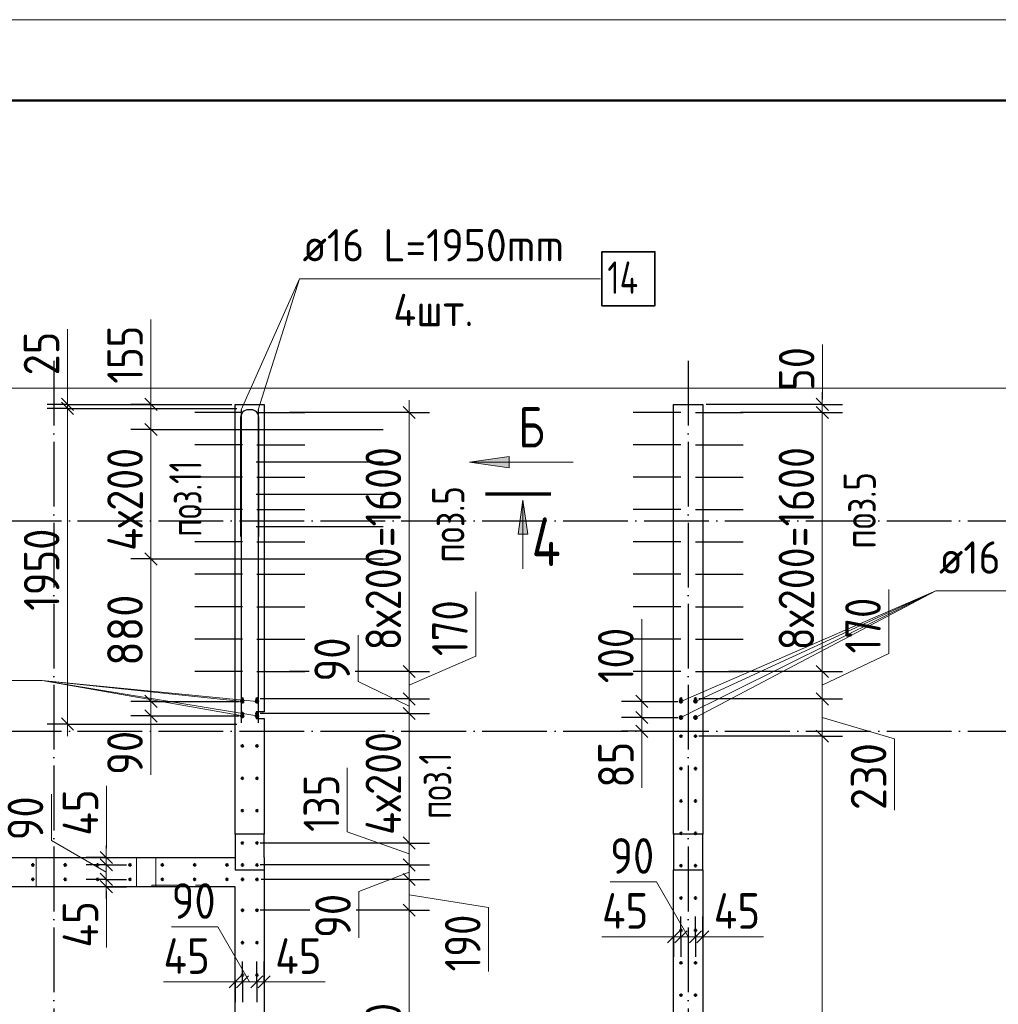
# Model space of a CAD drawing. Header units: millimetres. Extents: x -49773 to 2322955, y -3321 to 58485.
# Tile 42 of 256: x 161619 to 167666, y 34876 to 40958. Entities that reach past the tile are written whole.
import ezdxf

# ---------------------------------------------------------------- set-up
doc = ezdxf.new("R2010")
doc.units = ezdxf.units.MM
for name, pattern in [('______11', [500, 400, -50, 0, -50]), ('______2', [270, 200, -70]), ('______5', [1100, 800, -100, 100, -100])]:
    doc.linetypes.add(name, pattern=pattern)
for name, color, linetype, lineweight in [('Standard', 7, 'Continuous', 25), ('Арм.стержн. вертикальными 1', 22, 'Continuous', 35), ('Арм.стержн.горизонт. 2', 202, 'Continuous', 35), ('Обозначение разреза_ общее', 7, 'Continuous', 25), ('Размерная линия_ общее', 7, 'Continuous', 13), ('Стена_ общее', 7, 'Continuous', 35), ('Стена_ Сборный элемент', 7, 'Continuous', 35)]:
    doc.layers.add(name, color=color, linetype=linetype, lineweight=lineweight)
doc.layers.add('Арм.стержн. вертикальными 2', color=7, linetype='Continuous', lineweight=35, true_color=0x006e00)
doc.layers.add('Осевая линия_ общее', color=7, linetype='______5', lineweight=13, true_color=0xa0a0a0)
doc.styles.add('ISOCPEUR', font='txt')

msp = doc.modelspace()

# ---------------------------------------------------------------- hatches: boundary and pattern name
at = {"layer": 'Обозначение разреза_ общее', "linetype": 'Continuous', "lineweight": 13, "transparency": 33554687}
for points in [[(164644.2, 38188.7), (164399.2, 38223.7), (164644.2, 38258.7)], [(164698.9, 37779.4), (164728.9, 37989.4), (164758.9, 37779.4)]]:
    msp.add_hatch(color=7, dxfattribs=at).paths.add_polyline_path(points, flags=16)

# ---------------------------------------------------------------- linework, layer by layer
at = {"layer": 'Standard', "color": 7, "linetype": 'Continuous', "lineweight": 13, "transparency": 33554687}
msp.add_lwpolyline([(125728.6, -1041.8), (185128.6, -1041.8), (185128.6, 40958.2), (125728.6, 40958.2), (125728.6, -1041.8)], close=True, dxfattribs=at)
at = {"layer": 'Standard', "color": 7, "linetype": 'Continuous', "lineweight": 50, "transparency": 33554687}
msp.add_lwpolyline([(127728.6, 40458.2), (184628.6, 40458.2), (184628.6, -541.8), (127728.6, -541.8), (127728.6, 40458.2)], close=True, dxfattribs=at)
at = {"layer": 'Standard', "color": 254, "linetype": 'Continuous', "lineweight": 13, "true_color": 0xc4c4ff, "transparency": 33554687}
msp.add_lwpolyline([(130070, 22311.9), (172550, 22311.9), (172550, 38681.9), (130070, 38681.9), (130070, 22311.9)], dxfattribs=at)
at = {"layer": 'Арм.стержн. вертикальными 1', "color": 4, "linetype": 'Continuous', "lineweight": 25, "transparency": 33554687}
for p, q in [((162995, 38531.9), (162700, 38531.9)), ((163085, 38531.9), (163380, 38531.9)), ((165705, 38531.9), (165410, 38531.9)), ((165795, 38531.9), (166090, 38531.9)), ((162995, 38331.9), (162700, 38331.9)), ((163085, 38331.9), (163380, 38331.9)), ((165705, 38331.9), (165410, 38331.9)), ((165795, 38331.9), (166090, 38331.9)), ((162995, 38131.9), (162700, 38131.9)), ((163085, 38131.9), (163380, 38131.9)), ((165705, 38131.9), (165410, 38131.9)), ((165795, 38131.9), (166090, 38131.9)), ((162995, 37931.9), (162700, 37931.9)), ((163085, 37931.9), (163380, 37931.9)), ((165705, 37931.9), (165410, 37931.9)), ((165795, 37931.9), (166090, 37931.9)), ((162995, 37731.9), (162700, 37731.9)), ((163085, 37731.9), (163380, 37731.9)), ((165705, 37731.9), (165410, 37731.9)), ((165795, 37731.9), (166090, 37731.9)), ((162995, 37531.9), (162700, 37531.9)), ((163085, 37531.9), (163380, 37531.9)), ((165705, 37531.9), (165410, 37531.9)), ((165795, 37531.9), (166090, 37531.9)), ((162995, 37331.9), (162700, 37331.9)), ((163085, 37331.9), (163380, 37331.9)), ((165705, 37331.9), (165410, 37331.9)), ((165795, 37331.9), (166090, 37331.9)), ((162995, 37131.9), (162700, 37131.9)), ((163085, 37131.9), (163380, 37131.9)), ((165705, 37131.9), (165410, 37131.9)), ((165795, 37131.9), (166090, 37131.9)), ((162995, 36931.9), (162700, 36931.9)), ((163085, 36931.9), (163380, 36931.9)), ((165705, 36931.9), (165410, 36931.9)), ((165795, 36931.9), (166090, 36931.9))]:
    msp.add_line(p, q, dxfattribs=at)
at = {"layer": 'Арм.стержн. вертикальными 1', "color": 4, "linetype": 'Continuous', "lineweight": 50, "transparency": 33554687}
for centre in [(162995, 36761.9), (163085, 36761.9), (165705, 36761.9), (165795, 36761.9), (162995, 36671.9), (163085, 36671.9), (165705, 36531.9), (165795, 36531.9), (162995, 36471.9), (163085, 36471.9), (165705, 36331.9), (165795, 36331.9), (162995, 36271.9), (163085, 36271.9), (165705, 36131.9), (165795, 36131.9), (162995, 36071.9), (163085, 36071.9), (165705, 35931.9), (165795, 35931.9), (162995, 35871.9), (163085, 35871.9), (161700, 35736.9), (161900, 35736.9), (162100, 35736.9), (162300, 35736.9), (162500, 35736.9), (162700, 35736.9), (162900, 35736.9), (162995.5, 35736.4), (163085, 35736.4), (165705, 35731.9), (165795, 35731.9), (161700, 35647.4), (161900, 35647.4), (162100, 35647.4), (162300, 35647.4), (162500, 35647.4), (162700, 35647.4), (162900, 35647.4), (162995.5, 35646.9), (163085, 35646.9), (165705, 35531.9), (165795, 35531.9), (162995.5, 35456.9), (163085, 35456.9), (165705, 35331.9), (165795, 35331.9), (162995.5, 35256.9), (163085, 35256.9), (165705, 35131.9), (165795, 35131.9), (162995.5, 35056.9), (163085, 35056.9), (165705, 34931.9), (165795, 34931.9)]:
    msp.add_circle(centre, 5, dxfattribs=at)
at = {"layer": 'Арм.стержн. вертикальными 2', "color": 33, "linetype": 'Continuous', "lineweight": 25, "true_color": 0xf0a546, "transparency": 33554687}
for p, q in [((163080, 38426.9), (163865, 38426.9)), ((163080, 38226.9), (163865, 38226.9)), ((163080, 38026.9), (163865, 38026.9)), ((163080, 37826.9), (163865, 37826.9)), ((163080, 37626.9), (163865, 37626.9))]:
    msp.add_line(p, q, dxfattribs=at)
at = {"layer": 'Арм.стержн. вертикальными 2', "color": 7, "linetype": 'Continuous', "lineweight": 13, "transparency": 33554687}
for p, q in [((167279.8, 37428.9), (165705, 36746.9)), ((167279.8, 37428.9), (165705, 36646.9)), ((167279.8, 37428.9), (165795, 36646.9)), ((167279.8, 37428.9), (165795, 36746.9)), ((167279.8, 37428.9), (169139.8, 37428.9)), ((159896.9, 36876.3), (161756.9, 36876.3)), ((161756.9, 36876.3), (163085, 36656.9)), ((161756.9, 36876.3), (162995, 36656.9)), ((161756.9, 36876.3), (163085, 36746.9)), ((161756.9, 36876.3), (162995, 36746.9))]:
    msp.add_line(p, q, dxfattribs=at)
at = {"layer": 'Арм.стержн. вертикальными 2', "color": 5, "linetype": 'Continuous', "lineweight": 50, "true_color": 0x1c1cff, "transparency": 33554687}
for centre in [(162995, 36746.9), (163085, 36746.9), (165705, 36746.9), (165795, 36746.9), (162995, 36656.9), (163085, 36656.9), (165705, 36646.9), (165795, 36646.9)]:
    msp.add_circle(centre, 8, dxfattribs=at)
at = {"layer": 'Арм.стержн.горизонт. 2', "color": 7, "linetype": 'Continuous', "lineweight": 13, "transparency": 33554687}
for q in [(162988, 38548.9), (162988, 38548.9), (163092, 38548.9), (163092, 38548.9), (165207, 39358.2)]:
    msp.add_line((163347, 39358.2), q, dxfattribs=at)
at = {"layer": 'Арм.стержн.горизонт. 2', "color": 5, "linetype": 'Continuous', "lineweight": 25, "true_color": 0x1c1cff, "transparency": 33554687}
for p, q in [((162988, 38548.9), (162988, 36614.9)), ((162988, 38548.9), (162988, 36614.9)), ((163092, 38548.9), (163092, 36614.9)), ((163092, 38548.9), (163092, 36614.9))]:
    msp.add_line(p, q, dxfattribs=at)
at = {"layer": 'Арм.стержн.горизонт. 2', "color": 7, "linetype": 'Continuous', "lineweight": 35, "transparency": 33554687}
msp.add_lwpolyline([(165217, 39191.5), (165543.7, 39191.5), (165543.7, 39524.8), (165217, 39524.8), (165217, 39191.5)], dxfattribs=at)
at = {"layer": 'Арм.стержн.горизонт. 2', "color": 5, "linetype": 'Continuous', "lineweight": 25, "true_color": 0x1c1cff, "transparency": 33554687}
msp.add_lwpolyline([(163096, 37764.9), (163096, 38503), (163094.8, 38511.5), (163091.9, 38520.2), (163087.5, 38528.3), (163082, 38534.9), (163075.4, 38540.4), (163067.3, 38544.8), (163058.6, 38547.7), (163050.1, 38548.9), (163029.9, 38548.9), (163021.4, 38547.7), (163012.7, 38544.8), (163004.7, 38540.4), (162998.1, 38534.9), (162992.6, 38528.3), (162988.1, 38520.2), (162985.2, 38511.5), (162984, 38503), (162984, 37764.9)], dxfattribs=at)
msp.add_lwpolyline([(163096, 37764.9), (163096, 38503), (163094.8, 38511.5), (163091.9, 38520.2), (163087.5, 38528.3), (163082, 38534.9), (163075.4, 38540.4), (163067.3, 38544.8), (163058.6, 38547.7), (163050.1, 38548.9), (163029.9, 38548.9), (163021.4, 38547.7), (163012.7, 38544.8), (163004.7, 38540.4), (162998.1, 38534.9), (162992.6, 38528.3), (162988.1, 38520.2), (162985.2, 38511.5), (162984, 38503), (162984, 37764.9)], dxfattribs=at)
at = {"layer": 'Обозначение разреза_ общее', "color": 7, "linetype": 'Continuous', "lineweight": 13, "transparency": 33554687}
for p, q in [((164399.2, 38223.7), (164644.2, 38258.7)), ((164399.2, 38223.7), (165039.2, 38223.7)), ((164399.2, 38223.7), (164399.2, 38223.7)), ((164399.2, 38223.7), (164399.2, 38223.7)), ((164399.2, 38223.7), (164399.2, 38223.7)), ((164644.2, 38188.7), (164399.2, 38223.7)), ((164644.2, 38258.7), (164644.2, 38188.7)), ((164644.2, 38223.7), (164661.7, 38223.7)), ((164698.9, 37779.4), (164728.9, 37989.4)), ((164728.9, 37989.4), (164728.9, 37565.4)), ((164728.9, 37989.4), (164728.9, 37989.4)), ((164728.9, 37989.4), (164728.9, 37989.4)), ((164728.9, 37989.4), (164728.9, 37989.4)), ((164728.9, 37989.4), (164758.9, 37779.4)), ((164758.9, 37779.4), (164698.9, 37779.4)), ((164728.9, 37779.4), (164728.9, 37764.4))]:
    msp.add_line(p, q, dxfattribs=at)
at = {"layer": 'Обозначение разреза_ общее', "color": 7, "linetype": 'Continuous', "lineweight": 70, "transparency": 33554687}
msp.add_line((164498.2, 38029.4), (164900.2, 38029.4), dxfattribs=at)
at = {"layer": 'Осевая линия_ общее', "color": 253, "linetype": '______11', "lineweight": -3, "true_color": 0xa0a0a0, "transparency": 33554687}
for p, q in [((161830, 38850.4), (161830, 20538.9)), ((165750, 38850.4), (165750, 20538.9)), ((129970, 37861.9), (173533.9, 37861.9)), ((129970, 36561.9), (173533.9, 36561.9))]:
    msp.add_line(p, q, dxfattribs=at)
at = {"layer": 'Размерная линия_ общее', "color": 7, "linetype": 'Continuous', "lineweight": 13, "transparency": 33554687}
for p, q in [((162429.6, 38710), (162429.6, 39106)), ((161913.5, 38760.8), (161913.5, 39046.8)), ((166580, 38665.4), (166580, 38951.3)), ((161914.4, 38569.4), (161913.5, 38760.8)), ((162429.7, 38504.4), (162429.6, 38710)), ((161914.4, 38581.9), (161914.4, 38656.9)), ((162429.7, 38581.9), (162429.7, 38656.9)), ((166578.5, 38556.9), (166580, 38665.4)), ((166578.5, 38581.9), (166578.5, 38656.9)), ((161914.4, 38556.9), (161914.4, 38581.9)), ((162429.7, 38426.9), (162429.7, 38581.9)), ((164026, 38531.9), (164026, 38606.9)), ((166578.5, 38531.9), (166578.5, 38581.9)), ((164026, 36931.9), (164026, 38531.9)), ((166578.5, 36931.9), (166578.5, 38531.9)), ((162429.7, 37626.9), (162429.7, 38426.9)), ((162429.7, 36746.9), (162429.7, 37626.9)), ((164437.3, 37027), (164437.3, 37423)), ((166989.9, 37042.9), (166989.9, 37438.9)), ((165462.5, 36859.5), (165462.5, 37255.5)), ((163709.6, 36869.4), (163709.6, 37155.4)), ((164026, 36846.9), (164437.3, 37027)), ((166578.5, 36846.9), (166989.9, 37042.9)), ((164026, 36761.9), (164026, 36931.9)), ((166578.5, 36761.9), (166578.5, 36931.9)), ((164026, 36716.9), (163709.6, 36869.4)), ((165463.5, 36696.9), (165462.5, 36859.5)), ((165463.5, 36746.9), (165463.5, 36821.9)), ((162429.7, 36656.9), (162429.7, 36746.9)), ((164026, 36671.9), (164026, 36761.9)), ((165463.5, 36646.9), (165463.5, 36746.9)), ((166578.5, 36531.9), (166578.5, 36761.9)), ((162429.7, 36701.9), (162429.7, 36578.5)), ((162429.7, 36656.9), (162429.7, 36581.9)), ((164026, 35871.9), (164026, 36671.9)), ((165463.5, 36561.9), (165463.5, 36646.9)), ((166578.5, 36646.9), (167024.7, 36515)), ((161914.4, 36606.9), (161914.4, 36531.9)), ((162429.7, 36578.5), (162429.7, 36292.5)), ((165463.5, 36604.4), (165463.3, 36499.7)), ((165463.5, 36561.9), (165463.5, 36486.9)), ((165463.3, 36499.7), (165463.3, 36213.7)), ((166578.5, 31731.9), (166578.5, 36531.9)), ((167024.7, 36515), (167024.7, 36075)), ((163643.2, 35941.1), (163643.2, 36337.1)), ((162154.1, 35916.9), (162154.1, 36224.9)), ((161814.4, 35888.3), (161814.4, 36174.3)), ((162153.7, 35692.2), (161814.4, 35888.3)), ((162153.7, 35759.4), (162154.1, 35916.9)), ((164026, 35804.2), (163643.2, 35941.1)), ((162153.7, 35781.9), (162153.7, 35856.9)), ((164026, 35736.4), (164026, 35871.9)), ((162153.7, 35736.9), (162153.7, 35781.9)), ((162153.7, 35647.4), (162153.7, 35736.9)), ((164026, 35646.9), (164026, 35736.4)), ((162153.7, 35601.9), (162153.7, 35647.4)), ((164026, 35691.7), (163714.7, 35571.6)), ((164026, 35456.9), (164026, 35646.9)), ((162153.7, 35624.7), (162154.3, 35534.2)), ((162153.7, 35601.9), (162153.7, 35526.9)), ((165553.6, 35632.2), (165267.6, 35632.2)), ((165749.8, 35292.8), (165553.6, 35632.2)), ((162154.3, 35534.2), (162154.3, 35226.2)), ((163714.7, 35571.6), (163714.7, 35285.6)), ((164026, 35551.9), (164516.7, 35474.3)), ((164516.7, 35474.3), (164516.7, 35078.3)), ((164026, 33056.9), (164026, 35456.9)), ((162843.6, 35353.5), (162557.6, 35353.5)), ((163039.8, 35014.2), (162843.6, 35353.5)), ((165525, 35292.5), (165217, 35292.5)), ((165682.5, 35292.8), (165525, 35292.5)), ((165660, 35292.8), (165585, 35292.8)), ((165705, 35292.8), (165660, 35292.8)), ((165794.6, 35292.8), (165705, 35292.8)), ((165840, 35292.8), (165794.6, 35292.8)), ((165817.3, 35292.8), (165907.7, 35292.2)), ((165840, 35292.8), (165915, 35292.8)), ((165907.7, 35292.2), (166215.7, 35292.2)), ((162815, 35013.8), (162507, 35013.8)), ((162972.5, 35014.2), (162815, 35013.8)), ((162950, 35014.2), (162875, 35014.2)), ((162995, 35014.2), (162950, 35014.2)), ((163084.5, 35014.2), (162995, 35014.2)), ((163130, 35014.2), (163084.5, 35014.2)), ((163107.3, 35014.2), (163197.7, 35013.5)), ((163130, 35014.2), (163205, 35014.2)), ((163197.7, 35013.5), (163505.7, 35013.5))]:
    msp.add_line(p, q, dxfattribs=at)
at = {"layer": 'Размерная линия_ общее', "color": 253, "linetype": 'Continuous', "lineweight": -3, "true_color": 0xa0a0a0, "transparency": 33554687}
for p, q in [((161914.4, 38581.9), (161789.4, 38581.9)), ((161914.4, 38581.9), (162039.4, 38581.9)), ((161914.4, 38581.9), (162930, 38581.9)), ((162429.7, 38581.9), (162304.7, 38581.9)), ((162429.7, 38581.9), (162554.7, 38581.9)), ((162429.7, 38581.9), (162930, 38581.9)), ((166578.5, 38581.9), (166453.5, 38581.9)), ((166578.5, 38581.9), (166703.5, 38581.9)), ((161914.4, 38556.9), (161789.4, 38556.9)), ((161914.4, 38556.9), (162039.4, 38556.9)), ((161914.4, 38556.9), (162960, 38556.9)), ((164026, 38531.9), (163285.3, 38531.9)), ((164026, 38531.9), (163901, 38531.9)), ((164026, 38531.9), (164151, 38531.9)), ((166578.5, 38531.9), (166453.5, 38531.9)), ((166578.5, 38531.9), (166703.5, 38531.9)), ((162429.7, 38426.9), (162304.7, 38426.9)), ((162429.7, 38426.9), (162554.7, 38426.9)), ((162429.7, 38426.9), (163194.6, 38426.9)), ((162429.7, 37626.9), (162304.7, 37626.9)), ((162429.7, 37626.9), (162554.7, 37626.9)), ((162429.7, 37626.9), (163199, 37626.9)), ((163406.6, 36931.9), (163285.3, 36931.9)), ((164026, 36931.9), (163901, 36931.9)), ((164026, 36931.9), (164151, 36931.9)), ((166578.5, 36931.9), (166453.5, 36931.9)), ((166578.5, 36931.9), (166703.5, 36931.9)), ((162429.7, 36746.9), (162304.7, 36746.9)), ((162429.7, 36746.9), (162554.7, 36746.9)), ((162429.7, 36746.9), (162975, 36746.9)), ((164026, 36761.9), (163901, 36761.9)), ((164026, 36761.9), (164151, 36761.9)), ((165463.5, 36746.9), (165338.5, 36746.9)), ((165463.5, 36746.9), (165588.5, 36746.9)), ((165463.5, 36746.9), (165685, 36746.9)), ((166578.5, 36761.9), (166453.5, 36761.9)), ((166578.5, 36761.9), (166703.5, 36761.9)), ((162429.7, 36656.9), (162304.7, 36656.9)), ((162429.7, 36656.9), (162554.7, 36656.9)), ((162429.7, 36656.9), (162975, 36656.9)), ((164026, 36671.9), (163901, 36671.9)), ((164026, 36671.9), (164151, 36671.9)), ((165463.5, 36646.9), (165338.5, 36646.9)), ((165463.5, 36646.9), (165588.5, 36646.9)), ((165463.5, 36646.9), (165685, 36646.9)), ((161914.4, 36606.9), (161789.4, 36606.9)), ((161914.4, 36606.9), (162039.4, 36606.9)), ((161914.4, 36606.9), (162960, 36606.9)), ((165463.5, 36561.9), (165338.5, 36561.9)), ((165463.5, 36561.9), (165588.5, 36561.9)), ((165463.5, 36561.9), (165640, 36561.9)), ((166578.5, 36531.9), (166453.5, 36531.9)), ((166578.5, 36531.9), (166703.5, 36531.9)), ((164026, 35871.9), (163901, 35871.9)), ((164026, 35871.9), (164151, 35871.9)), ((162153.7, 35781.9), (162028.7, 35781.9)), ((162153.7, 35781.9), (162278.7, 35781.9)), ((162153.7, 35781.9), (162180.5, 35781.9)), ((162153.7, 35736.9), (162028.7, 35736.9)), ((162153.7, 35736.9), (162278.7, 35736.9)), ((164026, 35736.4), (163901, 35736.4)), ((164026, 35736.4), (164151, 35736.4)), ((162153.7, 35647.4), (162028.7, 35647.4)), ((162153.7, 35647.4), (162278.7, 35647.4)), ((164026, 35646.9), (163901, 35646.9)), ((164026, 35646.9), (164151, 35646.9)), ((162153.7, 35601.9), (162028.7, 35601.9)), ((162153.7, 35601.9), (162278.7, 35601.9)), ((162153.7, 35601.9), (162180.5, 35601.9)), ((163411.8, 35456.9), (163105, 35456.9)), ((164026, 35456.9), (163901, 35456.9)), ((164026, 35456.9), (164151, 35456.9)), ((165660, 35292.8), (165660, 35417.8)), ((165705, 35292.8), (165705, 35417.8)), ((165794.6, 35292.8), (165794.6, 35417.8)), ((165840, 35292.8), (165840, 35417.8)), ((165660, 35292.8), (165660, 35167.8)), ((165660, 35292.8), (165660, 35266)), ((165705, 35292.8), (165705, 35167.8)), ((165794.6, 35292.8), (165794.6, 35167.8)), ((165840, 35292.8), (165840, 35167.8)), ((165840, 35292.8), (165840, 35266)), ((162950, 35014.2), (162950, 35139.2)), ((162995, 35014.2), (162995, 35139.2)), ((163084.5, 35014.2), (163084.5, 35139.2)), ((163130, 35014.2), (163130, 35139.2)), ((162950, 35014.2), (162950, 34889.2)), ((162950, 35014.2), (162950, 34987.4)), ((162995, 35014.2), (162995, 34889.2)), ((163084.5, 35014.2), (163084.5, 34889.2)), ((163130, 35014.2), (163130, 34889.2)), ((163130, 35014.2), (163130, 34987.4))]:
    msp.add_line(p, q, dxfattribs=at)
at = {"layer": 'Размерная линия_ общее', "color": 7, "linetype": 'Continuous', "lineweight": 25, "transparency": 33554687}
for p, q in [((161951.9, 38544.4), (161876.9, 38619.4)), ((161951.9, 38519.4), (161876.9, 38594.4)), ((162467.2, 38544.4), (162392.2, 38619.4)), ((164063.5, 38494.4), (163988.5, 38569.4)), ((166616, 38544.4), (166541, 38619.4)), ((166616, 38494.4), (166541, 38569.4)), ((162467.2, 38389.4), (162392.2, 38464.4)), ((162467.2, 37589.4), (162392.2, 37664.4)), ((164063.5, 36894.4), (163988.5, 36969.4)), ((166616, 36894.4), (166541, 36969.4)), ((162467.2, 36709.4), (162392.2, 36784.4)), ((164063.5, 36724.4), (163988.5, 36799.4)), ((165501, 36709.4), (165426, 36784.4)), ((166616, 36724.4), (166541, 36799.4)), ((162467.2, 36619.4), (162392.2, 36694.4)), ((164063.5, 36634.4), (163988.5, 36709.4)), ((165501, 36609.4), (165426, 36684.4)), ((161951.9, 36569.4), (161876.9, 36644.4)), ((165501, 36524.4), (165426, 36599.4)), ((166616, 36494.4), (166541, 36569.4)), ((164063.5, 35834.4), (163988.5, 35909.4)), ((162191.2, 35744.4), (162116.2, 35819.4)), ((162191.2, 35699.4), (162116.2, 35774.4)), ((164063.5, 35698.9), (163988.5, 35773.9)), ((162191.2, 35609.9), (162116.2, 35684.9)), ((164063.5, 35609.4), (163988.5, 35684.4)), ((162191.2, 35564.4), (162116.2, 35639.4)), ((164063.5, 35419.4), (163988.5, 35494.4)), ((165697.5, 35330.3), (165622.5, 35255.3)), ((165742.5, 35330.3), (165667.5, 35255.3)), ((165832.1, 35330.3), (165757, 35255.3)), ((165877.5, 35330.3), (165802.5, 35255.3)), ((162987.5, 35051.7), (162912.5, 34976.7)), ((163032.5, 35051.7), (162957.5, 34976.7)), ((163122, 35051.7), (163047, 34976.7)), ((163167.5, 35051.7), (163092.5, 34976.7))]:
    msp.add_line(p, q, dxfattribs=at)
at = {"layer": 'Размерная линия_ общее', "color": 253, "linetype": 'Continuous', "lineweight": -3, "true_color": 0xa0a0a0, "transparency": 33554687}
for points in [[(166578.5, 38581.9), (166563, 38581.9), (166563, 38581.9), (165860, 38581.9)], [(166578.5, 38531.9), (166563, 38531.9), (166563, 38531.9), (166073.8, 38531.9)], [(164026, 36931.9), (164009, 36931.9), (164009, 36931.9), (163692.6, 36931.9)], [(166578.5, 36931.9), (166562.6, 36931.9), (166562.6, 36931.9), (166561.5, 36931.9), (166561.5, 36931.9), (166001.2, 36931.9)], [(164026, 36761.9), (164009, 36761.9), (164009, 36761.9), (163696.5, 36761.9), (163696.5, 36761.9), (163105, 36761.9)], [(166578.5, 36761.9), (166562.5, 36761.9), (166562.5, 36761.9), (166561.5, 36761.9), (166561.5, 36761.9), (165815, 36761.9)], [(164026, 36671.9), (164009, 36671.9), (164009, 36671.9), (163701.1, 36671.9), (163701.1, 36671.9), (163105, 36671.9)], [(166578.5, 36531.9), (166562.5, 36531.9), (166562.5, 36531.9), (166561.5, 36531.9), (166561.5, 36531.9), (165815, 36531.9)], [(164026, 35871.9), (164009, 35871.9), (164009, 35871.9), (164009, 35871.9), (164009, 35871.9), (163742.3, 35871.9), (163742.3, 35871.9), (163628.9, 35871.9), (163628.9, 35871.9), (163105, 35871.9)], [(162153.7, 35736.9), (162137.1, 35736.9), (162137.1, 35736.9), (162120, 35736.9)], [(164026, 35736.4), (164009, 35736.4), (164009, 35736.4), (164009, 35736.4), (164009, 35736.4), (163749.3, 35736.4), (163749.3, 35736.4), (163638.8, 35736.4), (163638.8, 35736.4), (163105, 35736.4)], [(162153.7, 35647.4), (162137.2, 35647.4), (162137.2, 35647.4), (162120, 35647.4)], [(164026, 35646.9), (164009, 35646.9), (164009, 35646.9), (164009, 35646.9), (164009, 35646.9), (163753.9, 35646.9), (163753.9, 35646.9), (163645.4, 35646.9), (163645.4, 35646.9), (163110, 35646.9)], [(164026, 35456.9), (164009, 35456.9), (164009, 35456.9), (164009, 35456.9), (164009, 35456.9), (163763.7, 35456.9), (163763.7, 35456.9), (163697.7, 35456.9)], [(165705, 35292.8), (165705, 35309.3), (165705, 35309.3), (165705, 35326.5)], [(165794.6, 35292.8), (165794.6, 35309.2), (165794.6, 35309.2), (165794.6, 35326.5)], [(162995, 35014.2), (162995, 35030.6), (162995, 35030.6), (162995, 35047.9)], [(163084.5, 35014.2), (163084.5, 35030.6), (163084.5, 35030.6), (163084.5, 35047.9)]]:
    msp.add_lwpolyline(points, dxfattribs=at)
at = {"layer": 'Размерная линия_ общее', "color": 7, "linetype": 'Continuous', "lineweight": 13, "transparency": 33554687}
msp.add_lwpolyline([(161914.4, 36606.9), (161914.4, 37205.8), (161914.4, 37205.8), (161914.4, 38556.9)], dxfattribs=at)
at = {"layer": 'Стена_ общее', "color": 7, "linetype": 'Continuous', "lineweight": 25, "transparency": 33554687}
for p, q in [((162950, 36761.9), (162950, 38581.9)), ((162950, 38581.9), (163130, 38581.9)), ((163130, 38581.9), (163130, 36761.9)), ((165660, 36761.9), (165660, 38581.9)), ((165660, 38581.9), (165840, 38581.9)), ((165840, 38581.9), (165840, 36761.9)), ((162950, 35926.9), (162950, 36761.9)), ((163130, 36761.9), (163130, 36681.9)), ((165660, 35926.9), (165660, 36761.9)), ((165840, 36761.9), (165840, 35926.9)), ((163080, 36681.9), (163080, 36641.9)), ((163130, 36681.9), (163080, 36681.9)), ((163080, 36641.9), (163130, 36641.9)), ((163130, 36641.9), (163130, 35926.9)), ((162950, 35926.9), (162950, 35781.9)), ((163130, 35926.9), (162950, 35926.9)), ((163130, 35781.9), (163130, 35926.9)), ((165660, 35926.9), (165660, 35706.9)), ((165840, 35926.9), (165660, 35926.9)), ((165840, 35706.9), (165840, 35926.9)), ((161020, 35781.9), (162950, 35781.9)), ((162950, 35781.9), (162950, 35706.9)), ((163130, 35781.9), (163130, 35706.9)), ((162950, 35706.9), (163130, 35706.9)), ((163130, 35706.9), (163130, 35601.9)), ((165660, 31661.9), (165660, 35706.9)), ((165660, 35706.9), (165840, 35706.9)), ((165840, 35706.9), (165840, 30981.9)), ((162950, 35601.9), (161200, 35601.9)), ((162950, 32941.9), (162950, 35601.9)), ((163130, 35601.9), (163130, 32761.9))]:
    msp.add_line(p, q, dxfattribs=at)
at = {"layer": 'Стена_ общее', "color": 253, "linetype": '______2', "lineweight": 18, "true_color": 0xababab, "transparency": 33554687}
for p, q in [((161720, 35601.9), (161720, 35781.9)), ((162340, 35781.9), (162340, 35601.9)), ((162460, 35601.9), (162460, 35781.9))]:
    msp.add_line(p, q, dxfattribs=at)
at = {"layer": 'Стена_ Сборный элемент', "color": 253, "linetype": '______2', "lineweight": 18, "true_color": 0xababab, "transparency": 33554687}
for p, q in [((162435, 35611.9), (162435, 35601.9)), ((162435, 35611.9), (162735, 35611.9)), ((162735, 35611.9), (162735, 35601.9))]:
    msp.add_line(p, q, dxfattribs=at)

# ---------------------------------------------------------------- texts
at = {"layer": 'Standard', "color": 7, "linetype": 'Continuous', "lineweight": 18, "transparency": 33554687, "char_height": 200, "attachment_point": 7, "rotation": 90, "style": 'ISOCPEUR'}
for s, insert, width in [('\\W0.71;поз.11', (162742.7, 37764.1), 628.614), ('\\W0.78;поз.5', (166909.6, 37690.4), 586.022), ('\\W0.78;поз.5', (164367.3, 37603.9), 586.015), ('\\W0.73;поз.1', (164285.9, 36021), 547.668)]:
    msp.add_mtext(s, dxfattribs=dict(at, insert=insert, width=width))
at = {"layer": 'Арм.стержн. вертикальными 2', "color": 7, "linetype": 'Continuous', "lineweight": 25, "transparency": 33554687, "char_height": 200, "width": 1913.071, "attachment_point": 7, "style": 'ISOCPEUR'}
for insert in [(167299.8, 37535.6), (159916.9, 36983)]:
    msp.add_mtext('\\W0.94;ø16 L=1950mm ', dxfattribs=dict(at, insert=insert))
at = {"layer": 'Арм.стержн.горизонт. 2', "color": 7, "linetype": 'Continuous', "lineweight": 25, "transparency": 33554687, "char_height": 200, "attachment_point": 7, "style": 'ISOCPEUR'}
for s, insert, width in [('\\W0.94;ø16 L=1950mm ', (163367, 39464.8), 1913.071), ('\\W0.76;14', (165250.3, 39264.8), 336.381), ('\\W0.95;4шт. ', (163927, 39064.8), 794.394)]:
    msp.add_mtext(s, dxfattribs=dict(at, insert=insert, width=width))
at = {"layer": 'Обозначение разреза_ общее', "color": 7, "linetype": 'Continuous', "lineweight": 25, "transparency": 33554687, "attachment_point": 7, "style": 'ISOCPEUR'}
for s, insert, char_height, width in [('\\W0.80;Б', (164699.9, 38315.4), 250, 299.854), ('\\W0.80;4', (164782.2, 37582.7), 300, 359.839)]:
    msp.add_mtext(s, dxfattribs=dict(at, insert=insert, char_height=char_height, width=width))
at = {"layer": 'Размерная линия_ общее', "color": 7, "linetype": 'Continuous', "lineweight": 25, "transparency": 33554687, "char_height": 220, "attachment_point": 7, "rotation": 90, "style": 'ISOCPEUR'}
for s, insert, width in [('\\W0.83;155', (162379.6, 38710), 508.571), ('\\W0.87;25', (161863.5, 38760.8), 403.924), ('\\W0.87;50', (166530, 38665.4), 403.924), ('\\W0.86;8х200=1600', (163976, 37061.9), 1453.365), ('\\W0.86;8х200=1600', (166528.5, 37061.9), 1453.365), ('\\W0.86;4х200', (162379.7, 37676.9), 814.158), ('\\W0.87;1950', (161864.4, 37306.9), 666.903), ('\\W0.91;880', (162379.7, 36966.9), 561.988), ('\\W0.83;170', (164387.3, 37027), 508.571), ('\\W0.83;170', (166939.9, 37042.9), 508.571), ('\\W0.83;100', (165412.5, 36859.5), 508.571), ('\\W0.87;90', (163659.6, 36869.4), 403.924), ('\\W0.87;90', (162379.6, 36292.5), 403.94), ('\\W0.86;4х200', (163976, 35921.9), 814.144), ('\\W0.91;230', (166974.7, 36075), 561.996), ('\\W0.87;85', (165413.3, 36213.7), 403.932), ('\\W0.83;135', (163593.2, 35941.1), 508.571), ('\\W0.88;45', (162104.1, 35916.9), 426.797), ('\\W0.87;90', (161764.4, 35888.3), 403.932), ('\\W0.87;90', (163664.8, 35285.6), 403.924), ('\\W0.88;45', (162104.3, 35226.2), 426.797), ('\\W0.83;190', (164466.7, 35078.3), 508.571), ('\\W0.86;12х200=2400', (163976, 33506.9), 1613.86), ('\\W0.89;24х200=4800', (166528.5, 33351.9), 1676.305)]:
    msp.add_mtext(s, dxfattribs=dict(at, insert=insert, width=width))
at = {"layer": 'Размерная линия_ общее', "color": 7, "linetype": 'Continuous', "lineweight": 25, "transparency": 33554687, "char_height": 220, "attachment_point": 7, "style": 'ISOCPEUR'}
for s, insert, width in [('\\W0.87;90', (165267.6, 35682.2), 403.94), ('\\W0.87;90', (162557.6, 35403.5), 403.924), ('\\W0.88;45', (165217, 35342.5), 426.797), ('\\W0.88;45', (165907.7, 35342.2), 426.789), ('\\W0.88;45', (162507, 35063.8), 426.804), ('\\W0.88;45', (163197.7, 35063.5), 426.789)]:
    msp.add_mtext(s, dxfattribs=dict(at, insert=insert, width=width))

doc.saveas('drawing.dxf')
